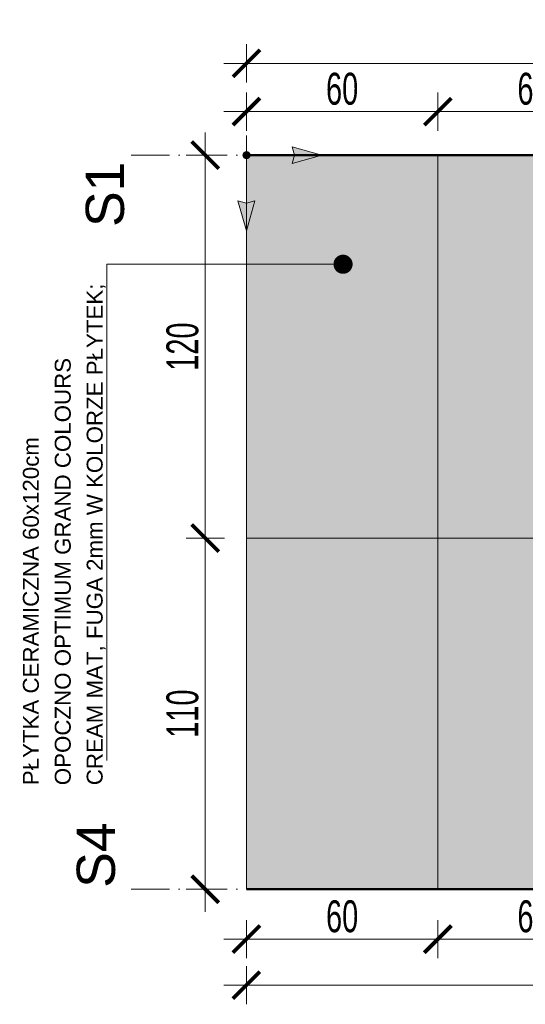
# Model space of a CAD drawing. Header units: millimetres. Extents: x -6792 to 22441, y -13430 to 4653.
# Tile 64 of 256: x -4515 to -4356, y -8207 to -7898. Entities that reach past the tile are written whole.
import ezdxf
from ezdxf import colors
from ezdxf.entities.mleader import LeaderData, LeaderLine
from ezdxf.math import Vec2, Vec3

# ---------------------------------------------------------------- set-up
doc = ezdxf.new("R2010")
doc.units = ezdxf.units.MM
doc.linetypes.add('ACAD_ISO02W100', pattern=[15, 12, -3])
doc.linetypes.add('ACAD_ISO10W100', pattern=[18, 12, -3, 0, -3])
for name, color, linetype, lineweight in [('_A_KOLORYSTYKA ŚCIAN', 40, 'Continuous', 5), ('_A_OPIS', 253, 'Continuous', 9), ('_A_ROZWINIĘCIA_RYSUNEK ŚCIAN', 252, 'Continuous', 15), ('_A_ROZWINIĘCIA_WYMIARY', 252, 'Continuous', 15), ('_A_WIDOK', 163, 'Continuous', 13), ('_A_ŚCIANY PROJEKTOWANE', 150, 'Continuous', 50)]:
    doc.layers.add(name, color=color, linetype=linetype, lineweight=lineweight)
doc.styles.add('DIM', font='arial.ttf', dxfattribs={"width": 0.65})
doc.styles.get("Standard").update_dxf_attribs({"font": 'arial.ttf'})
doc.dimstyles.new('BP_EU_25-50', dxfattribs={"dimtxt": 10, "dimasz": 0.8, "dimexe": 0.75, "dimexo": 1, "dimgap": 2, "dimtad": 1, "dimdec": 0, "dimzin": 9, "dimdsep": 46, "dimtxsty": 'DIM', "dimblk": 'ARCH_1', "dimcen": 0, "dimdle": 50, "dimse1": 1, "dimse2": 1, "dimclrd": 256, "dimclre": 256, "dimclrt": 256, "dimadec": 0, "dimazin": 2, "dimtfac": 1, "dimtdec": 0, "dimtix": 1, "dimtmove": 2, "dimatfit": 0, "dimfxl": 0.75, "dimtolj": 1, "dimtzin": 0, "dimlwd": 15, "dimlwe": -1, "dimarcsym": 0})

# ---------------------------------------------------------------- blocks, each defined once
blk = doc.blocks.new('ARCH_1')
for p, q in [((0, 7.5), (0, -7.5)), ((8.92, 0), (-8.92, 0))]:
    blk.add_line(p, q)
at = {"const_width": 1.5}
blk.add_lwpolyline([(5.3, 5.3), (-5.3, -5.3)], dxfattribs=at)
blk = doc.blocks.new('*D1827')
at = {"layer": '_A_ROZWINIĘCIA_WYMIARY', "lineweight": 15, "transparency": 16777216}
blk.add_line((-4384.54, -7926.82), (-4442.94, -7926.82), dxfattribs=at)
at = {"layer": 'Defpoints', "color": 0, "transparency": 16777216}
for p in [(-4443.74, -7926.82), (-4443.74, -7940.47), (-4383.74, -7940.47)]:
    blk.add_point(p, dxfattribs=at)
at = {"layer": '_A_ROZWINIĘCIA_WYMIARY', "lineweight": 15, "transparency": 16777216, "xscale": 0.8, "yscale": 0.8, "zscale": 0.8, "rotation": 180}
blk.add_blockref('ARCH_1', (-4443.74, -7926.82), dxfattribs=at)
at = {"layer": '_A_ROZWINIĘCIA_WYMIARY', "lineweight": 15, "transparency": 16777216, "xscale": 0.8, "yscale": 0.8, "zscale": 0.8}
blk.add_blockref('ARCH_1', (-4383.74, -7926.82), dxfattribs=at)
at = {"layer": '_A_ROZWINIĘCIA_WYMIARY', "transparency": 16777216, "insert": (-4413.74, -7919.72), "char_height": 10, "attachment_point": 5, "style": 'DIM'}
blk.add_mtext('\\A1;60', dxfattribs=at)
blk = doc.blocks.new('*D1829')
at = {"layer": '_A_ROZWINIĘCIA_WYMIARY', "lineweight": 15, "transparency": 16777216}
blk.add_line((-4324.54, -7926.82), (-4382.94, -7926.82), dxfattribs=at)
at = {"layer": 'Defpoints', "color": 0, "transparency": 16777216}
for p in [(-4383.74, -7926.82), (-4383.74, -7940.47), (-4323.74, -7940.47)]:
    blk.add_point(p, dxfattribs=at)
at = {"layer": '_A_ROZWINIĘCIA_WYMIARY', "lineweight": 15, "transparency": 16777216, "xscale": 0.8, "yscale": 0.8, "zscale": 0.8, "rotation": 180}
blk.add_blockref('ARCH_1', (-4383.74, -7926.82), dxfattribs=at)
at = {"layer": '_A_ROZWINIĘCIA_WYMIARY', "lineweight": 15, "transparency": 16777216, "xscale": 0.8, "yscale": 0.8, "zscale": 0.8}
blk.add_blockref('ARCH_1', (-4323.74, -7926.82), dxfattribs=at)
at = {"layer": '_A_ROZWINIĘCIA_WYMIARY', "transparency": 16777216, "insert": (-4353.74, -7919.72), "char_height": 10, "attachment_point": 5, "style": 'DIM'}
blk.add_mtext('\\A1;60', dxfattribs=at)
blk = doc.blocks.new('*D1830')
at = {"layer": '_A_ROZWINIĘCIA_WYMIARY', "lineweight": 15, "transparency": 16777216}
blk.add_line((-4144.54, -7911.7), (-4442.94, -7911.7), dxfattribs=at)
at = {"layer": 'Defpoints', "color": 0, "transparency": 16777216}
for p in [(-4443.74, -7911.7), (-4443.74, -7940.47), (-4143.74, -7940.47)]:
    blk.add_point(p, dxfattribs=at)
at = {"layer": '_A_ROZWINIĘCIA_WYMIARY', "lineweight": 15, "transparency": 16777216, "xscale": 0.8, "yscale": 0.8, "zscale": 0.8, "rotation": 180}
blk.add_blockref('ARCH_1', (-4443.74, -7911.7), dxfattribs=at)
at = {"layer": '_A_ROZWINIĘCIA_WYMIARY', "lineweight": 15, "transparency": 16777216, "xscale": 0.8, "yscale": 0.8, "zscale": 0.8}
blk.add_blockref('ARCH_1', (-4143.74, -7911.7), dxfattribs=at)
at = {"layer": '_A_ROZWINIĘCIA_WYMIARY', "transparency": 16777216, "insert": (-4293.74, -7904.59), "char_height": 10, "attachment_point": 5, "style": 'DIM'}
blk.add_mtext('\\A1;300', dxfattribs=at)
blk = doc.blocks.new('*D1855')
at = {"layer": '_A_ROZWINIĘCIA_WYMIARY', "lineweight": 15, "transparency": 16777216}
blk.add_line((-4324.54, -8186.12), (-4382.94, -8186.12), dxfattribs=at)
at = {"layer": 'Defpoints', "color": 0, "transparency": 16777216}
for p in [(-4383.74, -8170.47), (-4323.74, -8170.47), (-4383.74, -8186.12)]:
    blk.add_point(p, dxfattribs=at)
at = {"layer": '_A_ROZWINIĘCIA_WYMIARY', "lineweight": 15, "transparency": 16777216, "xscale": 0.8, "yscale": 0.8, "zscale": 0.8, "rotation": 180}
blk.add_blockref('ARCH_1', (-4383.74, -8186.12), dxfattribs=at)
at = {"layer": '_A_ROZWINIĘCIA_WYMIARY', "lineweight": 15, "transparency": 16777216, "xscale": 0.8, "yscale": 0.8, "zscale": 0.8}
blk.add_blockref('ARCH_1', (-4323.74, -8186.12), dxfattribs=at)
at = {"layer": '_A_ROZWINIĘCIA_WYMIARY', "transparency": 16777216, "insert": (-4353.74, -8179.02), "char_height": 10, "attachment_point": 5, "style": 'DIM'}
blk.add_mtext('\\A1;60', dxfattribs=at)
blk = doc.blocks.new('*D1856')
at = {"layer": '_A_ROZWINIĘCIA_WYMIARY', "lineweight": 15, "transparency": 16777216}
blk.add_line((-4384.54, -8186.12), (-4442.94, -8186.12), dxfattribs=at)
at = {"layer": 'Defpoints', "color": 0, "transparency": 16777216}
for p in [(-4443.74, -8170.47), (-4383.74, -8170.47), (-4443.74, -8186.12)]:
    blk.add_point(p, dxfattribs=at)
at = {"layer": '_A_ROZWINIĘCIA_WYMIARY', "lineweight": 15, "transparency": 16777216, "xscale": 0.8, "yscale": 0.8, "zscale": 0.8, "rotation": 180}
blk.add_blockref('ARCH_1', (-4443.74, -8186.12), dxfattribs=at)
at = {"layer": '_A_ROZWINIĘCIA_WYMIARY', "lineweight": 15, "transparency": 16777216, "xscale": 0.8, "yscale": 0.8, "zscale": 0.8}
blk.add_blockref('ARCH_1', (-4383.74, -8186.12), dxfattribs=at)
at = {"layer": '_A_ROZWINIĘCIA_WYMIARY', "transparency": 16777216, "insert": (-4413.74, -8179.02), "char_height": 10, "attachment_point": 5, "style": 'DIM'}
blk.add_mtext('\\A1;60', dxfattribs=at)
blk = doc.blocks.new('*D1787')
at = {"layer": '_A_ROZWINIĘCIA_WYMIARY', "lineweight": 15, "transparency": 16777216}
blk.add_line((-4144.54, -8200.54), (-4442.94, -8200.54), dxfattribs=at)
at = {"layer": 'Defpoints', "color": 0, "transparency": 16777216}
for p in [(-4443.74, -8170.47), (-4143.74, -8170.47), (-4443.74, -8200.54)]:
    blk.add_point(p, dxfattribs=at)
at = {"layer": '_A_ROZWINIĘCIA_WYMIARY', "lineweight": 15, "transparency": 16777216, "xscale": 0.8, "yscale": 0.8, "zscale": 0.8, "rotation": 180}
blk.add_blockref('ARCH_1', (-4443.74, -8200.54), dxfattribs=at)
at = {"layer": '_A_ROZWINIĘCIA_WYMIARY', "lineweight": 15, "transparency": 16777216, "xscale": 0.8, "yscale": 0.8, "zscale": 0.8}
blk.add_blockref('ARCH_1', (-4143.74, -8200.54), dxfattribs=at)
at = {"layer": '_A_ROZWINIĘCIA_WYMIARY', "transparency": 16777216, "insert": (-4293.74, -8193.43), "char_height": 10, "attachment_point": 5, "style": 'DIM'}
blk.add_mtext('\\A1;300', dxfattribs=at)
blk = doc.blocks.new('_Dot')
at = {"color": 0, "linetype": 'ByBlock', "lineweight": -2}
blk.add_line((-0.5, 0), (-1, 0), dxfattribs=at)
at = {"color": 0, "linetype": 'ByBlock', "const_width": 0.5}
blk.add_lwpolyline([(-0.25, 0, 1), (0.25, 0, 1)], format="xyb", close=True, dxfattribs=at)
blk = doc.blocks.new('początek')
at = {"true_color": 0xf61509}
h = blk.add_hatch(color=1, dxfattribs=at)
h.dxf.hatch_style = 2
h.paths.add_polyline_path([(0, 24.67), (-2.76, 14.93), (0, 15.67), (2.76, 14.93)])
h = blk.add_hatch(color=1, dxfattribs=at)
h.dxf.hatch_style = 2
h.paths.add_polyline_path([(-1.16, 0), (-1.16, -0.06), (-1.15, -0.12), (-1.15, -0.18), (-1.13, -0.24), (-1.12, -0.3), (-1.1, -0.36), (-1.08, -0.42), (-1.06, -0.47), (-1.03, -0.53), (-1, -0.58), (-0.97, -0.63), (-0.94, -0.68), (-0.9, -0.73), (-0.86, -0.78), (-0.82, -0.82), (-0.78, -0.86), (-0.73, -0.9), (-0.68, -0.94), (-0.63, -0.97), (-0.58, -1), (-0.53, -1.03), (-0.47, -1.06), (-0.42, -1.08), (-0.36, -1.1), (-0.3, -1.12), (-0.24, -1.13), (-0.18, -1.15), (-0.12, -1.15), (-0.06, -1.16), (0, -1.16), (0.06, -1.16), (0.12, -1.15), (0.18, -1.15), (0.24, -1.13), (0.3, -1.12), (0.36, -1.1), (0.42, -1.08), (0.47, -1.06), (0.53, -1.03), (0.58, -1), (0.63, -0.97), (0.68, -0.94), (0.73, -0.9), (0.78, -0.86), (0.82, -0.82), (0.86, -0.78), (0.9, -0.73), (0.94, -0.68), (0.97, -0.63), (1, -0.58), (1.03, -0.53), (1.06, -0.47), (1.08, -0.42), (1.1, -0.36), (1.12, -0.3), (1.13, -0.24), (1.15, -0.18), (1.15, -0.12), (1.16, -0.06), (1.16, 0), (1.16, 0.06), (1.15, 0.12), (1.15, 0.18), (1.13, 0.24), (1.12, 0.3), (1.1, 0.36), (1.08, 0.42), (1.06, 0.47), (1.03, 0.53), (1, 0.58), (0.97, 0.63), (0.94, 0.68), (0.9, 0.73), (0.86, 0.78), (0.82, 0.82), (0.78, 0.86), (0.73, 0.9), (0.68, 0.94), (0.63, 0.97), (0.58, 1), (0.53, 1.03), (0.47, 1.06), (0.42, 1.08), (0.36, 1.1), (0.3, 1.12), (0.24, 1.13), (0.18, 1.15), (0.12, 1.15), (0.06, 1.16), (0, 1.16), (-0.06, 1.16), (-0.12, 1.15), (-0.18, 1.15), (-0.24, 1.13), (-0.3, 1.12), (-0.36, 1.1), (-0.42, 1.08), (-0.47, 1.06), (-0.53, 1.03), (-0.58, 1), (-0.63, 0.97), (-0.68, 0.94), (-0.73, 0.9), (-0.78, 0.86), (-0.82, 0.82), (-0.86, 0.78), (-0.9, 0.73), (-0.94, 0.68), (-0.97, 0.63), (-1, 0.58), (-1.03, 0.53), (-1.06, 0.47), (-1.08, 0.42), (-1.1, 0.36), (-1.12, 0.3), (-1.13, 0.24), (-1.15, 0.18), (-1.15, 0.12), (-1.16, 0.06)])
h = blk.add_hatch(color=1, dxfattribs=at)
h.dxf.hatch_style = 2
h.paths.add_polyline_path([(24.67, 0), (14.93, 2.76), (15.67, 0), (14.93, -2.76)])
at = {"color": 1, "true_color": 0xf61509}
for p, q in [((0, 15.67), (0, 1.16)), ((1.16, 0), (15.67, 0)), ((0, -1.16), (0, -6.42))]:
    blk.add_line(p, q, dxfattribs=at)
for points in [[(0, 15.67), (2.76, 14.93), (0, 24.67), (-2.76, 14.93)], [(15.67, 0), (14.93, 2.76), (24.67, 0), (14.93, -2.76)]]:
    blk.add_lwpolyline(points, close=True, dxfattribs=at)
blk.add_circle((0, 0), 1.16, dxfattribs=at)
blk = doc.blocks.new('*D3285')
at = {"layer": '_A_ROZWINIĘCIA_WYMIARY', "lineweight": 15, "transparency": 16777216}
blk.add_line((-4456.66, -8169.67), (-4456.66, -8061.27), dxfattribs=at)
at = {"layer": 'Defpoints', "color": 0, "transparency": 16777216}
for p in [(-4456.66, -8060.47), (-4443.74, -8060.47), (-4443.74, -8170.47)]:
    blk.add_point(p, dxfattribs=at)
at = {"layer": '_A_ROZWINIĘCIA_WYMIARY', "lineweight": 15, "transparency": 16777216, "xscale": 0.8, "yscale": 0.8, "zscale": 0.8}
for p, rotation in [((-4456.66, -8060.47), 90), ((-4456.66, -8170.47), 270)]:
    blk.add_blockref('ARCH_1', p, dxfattribs=dict(at, rotation=rotation))
at = {"layer": '_A_ROZWINIĘCIA_WYMIARY', "transparency": 16777216, "insert": (-4463.76, -8115.47), "char_height": 10, "attachment_point": 5, "rotation": 90, "style": 'DIM'}
blk.add_mtext('\\A1;110', dxfattribs=at)
blk = doc.blocks.new('*D3286')
at = {"layer": '_A_ROZWINIĘCIA_WYMIARY', "lineweight": 15, "transparency": 16777216}
blk.add_line((-4456.66, -8059.67), (-4456.66, -7941.27), dxfattribs=at)
at = {"layer": 'Defpoints', "color": 0, "transparency": 16777216}
for p in [(-4456.66, -7940.47), (-4443.74, -7940.47), (-4443.74, -8060.47)]:
    blk.add_point(p, dxfattribs=at)
at = {"layer": '_A_ROZWINIĘCIA_WYMIARY', "lineweight": 15, "transparency": 16777216, "xscale": 0.8, "yscale": 0.8, "zscale": 0.8}
for p, rotation in [((-4456.66, -7940.47), 90), ((-4456.66, -8060.47), 270)]:
    blk.add_blockref('ARCH_1', p, dxfattribs=dict(at, rotation=rotation))
at = {"layer": '_A_ROZWINIĘCIA_WYMIARY', "transparency": 16777216, "insert": (-4463.76, -8000.47), "char_height": 10, "attachment_point": 5, "rotation": 90, "style": 'DIM'}
blk.add_mtext('\\A1;120', dxfattribs=at)

msp = doc.modelspace()

# ---------------------------------------------------------------- hatches: boundary and pattern name
at = {"layer": '_A_ROZWINIĘCIA_RYSUNEK ŚCIAN', "true_color": 0xddccbb}
h = msp.add_hatch(color=254, dxfattribs=at)
h.dxf.hatch_style = 1
h.paths.add_polyline_path([(-4443.741, -8170.47), (-4151.741, -8170.47), (-4151.741, -7940.47), (-4443.741, -7940.47)])

# ---------------------------------------------------------------- linework, layer by layer
at = {"layer": '_A_OPIS', "linetype": 'ACAD_ISO10W100'}
for points in [[(-4479.876, -7940.47), (-4055.739, -7940.47)], [(-4479.877, -8170.47), (-4055.741, -8170.47)]]:
    msp.add_lwpolyline(points, dxfattribs=at)
at = {"layer": '_A_ROZWINIĘCIA_RYSUNEK ŚCIAN'}
for points in [[(-4443.741, -8060.47), (-4443.741, -7940.47), (-4383.741, -7940.47), (-4383.741, -8060.47)], [(-4383.741, -8060.47), (-4383.741, -7940.47), (-4323.741, -7940.47), (-4323.741, -8060.47)], [(-4443.741, -8060.47), (-4443.741, -8170.47), (-4383.741, -8170.47), (-4383.741, -8060.47)], [(-4383.741, -8060.47), (-4383.741, -8170.47), (-4323.741, -8170.47), (-4323.741, -8060.47)]]:
    msp.add_lwpolyline(points, close=True, dxfattribs=at)
at = {"layer": '_A_WIDOK'}
msp.add_lwpolyline([(-4443.741, -8166.97), (-4443.741, -7940.47)], dxfattribs=at)
at = {"layer": '_A_ŚCIANY PROJEKTOWANE'}
for points in [[(-4143.741, -7940.47), (-4443.741, -7940.47)], [(-4143.741, -8170.47), (-4443.741, -8170.47)]]:
    msp.add_lwpolyline(points, dxfattribs=at)

# ---------------------------------------------------------------- block references
at = {"layer": '_A_KOLORYSTYKA ŚCIAN', "xscale": -0.9599320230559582, "yscale": 0.9599320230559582, "zscale": 0.9599320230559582, "rotation": 180}
msp.add_blockref('początek', (-4443.741, -7940.47), dxfattribs=at)

# ---------------------------------------------------------------- texts
at = {"layer": '_A_OPIS', "linetype": 'ACAD_ISO02W100', "char_height": 12, "attachment_point": 3, "rotation": 90}
for s, insert in [('S1', (-4494.123, -7942.481)), ('S4', (-4496.953, -8149.535))]:
    msp.add_mtext_dynamic_manual_height_columns(s, width=46.3498, gutter_width=40, heights=[0], dxfattribs=dict(at, insert=insert))

# ---------------------------------------------------------------- dimensions: what is measured, and where the dimension line sits
at = {"layer": '_A_ROZWINIĘCIA_WYMIARY'}
for base, p1, p2, angle, picture, middle in [((-4443.741, -7911.696), (-4143.741, -7940.47), (-4443.741, -7940.47), 180, '*D1830', (-4293.741, -7904.587)), ((-4443.741, -7926.824), (-4383.741, -7940.47), (-4443.741, -7940.47), 180, '*D1827', (-4413.741, -7919.719)), ((-4383.741, -7926.824), (-4323.741, -7940.47), (-4383.741, -7940.47), 180, '*D1829', (-4353.741, -7919.719)), ((-4456.656, -7940.47), (-4443.741, -8060.47), (-4443.741, -7940.47), 90, '*D3286', (-4463.761, -8000.47)), ((-4456.656, -8060.47), (-4443.741, -8170.47), (-4443.741, -8060.47), 90, '*D3285', (-4463.761, -8115.47))]:
    dim = msp.add_linear_dim(base=base, p1=p1, p2=p2, angle=angle, dimstyle='BP_EU_25-50', dxfattribs=at)
    dim.commit()
    dim.dimension.update_dxf_attribs({"geometry": picture, "text_midpoint": middle})
at = {"layer": '_A_ROZWINIĘCIA_WYMIARY', "color": 3}
for base, p1, p2, picture, middle in [((-4443.741, -8186.122), (-4383.741, -8170.47), (-4443.741, -8170.47), '*D1856', (-4413.741, -8179.016)), ((-4443.741, -8200.536), (-4143.741, -8170.47), (-4443.741, -8170.47), '*D1787', (-4293.741, -8193.427)), ((-4383.741, -8186.122), (-4323.741, -8170.47), (-4383.741, -8170.47), '*D1855', (-4353.741, -8179.016))]:
    dim = msp.add_linear_dim(base=base, p1=p1, p2=p2, angle=180, dimstyle='BP_EU_25-50', dxfattribs=at)
    dim.commit()
    dim.dimension.update_dxf_attribs({"geometry": picture, "text_midpoint": middle})

# ---------------------------------------------------------------- leaders
at = {"layer": '_A_OPIS', "linetype": 'ByBlock'}
ml = msp.add_multileader_mtext('Standard', dxfattribs=at)
ml.set_content('PŁYTKA CERAMICZNA 60x120cm \\POPOCZNO OPTIMUM GRAND COLOURS\\PCREAM MAT, FUGA 2mm W KOLORZE PŁYTEK;', color=256)
ml.set_leader_properties(color=256, linetype='ByLayer', lineweight=-1)
ml.set_arrow_properties(name='DOT')
ml.build(insert=Vec2(0, 0))
ml.multileader.update_dxf_attribs({"text_left_attachment_type": 6, "text_right_attachment_type": 5, "dogleg_length": 3, "arrow_head_size": 6})
ctx = ml.context
ctx.base_point, ctx.char_height, ctx.arrow_head_size, ctx.plane_origin, ctx.plane_x_axis, ctx.plane_y_axis = Vec3(-4507.825, -8139.878), 5, 6, Vec3(-4023.819, -7974.653), Vec3(0, 1), Vec3(-1, 0)
ctx.left_attachment, ctx.right_attachment = 6, 5
notes = []
notes.append((ctx, [(0, (1, 1, 0), (-4487.527, -7974.653), (0, -1), 5.014, [(0, [(-4413.451, -7974.653)], 0, [])])]))
ctx.mtext.insert, ctx.mtext.text_direction, ctx.mtext.rotation, ctx.mtext.line_spacing_factor, ctx.mtext.flow_direction = Vec3(-4513.825, -8137.878), Vec3(0, 1), 1.5707963, 1.2, 5
for ctx, leaders in notes:
    for number, flags, end, landing, length, lines in leaders:
        leader = LeaderData()
        leader.index, (leader.has_last_leader_line, leader.has_dogleg_vector, leader.attachment_direction) = number, flags
        leader.last_leader_point, leader.dogleg_vector, leader.dogleg_length = Vec3(end), Vec3(landing), length
        for number, points, colour, breaks in lines:
            line = LeaderLine()
            line.index, line.vertices, line.color, line.breaks = number, Vec3.list(points), colors.encode_raw_color(colour), breaks
            leader.lines.append(line)
        ctx.leaders.append(leader)

doc.saveas('drawing.dxf')
